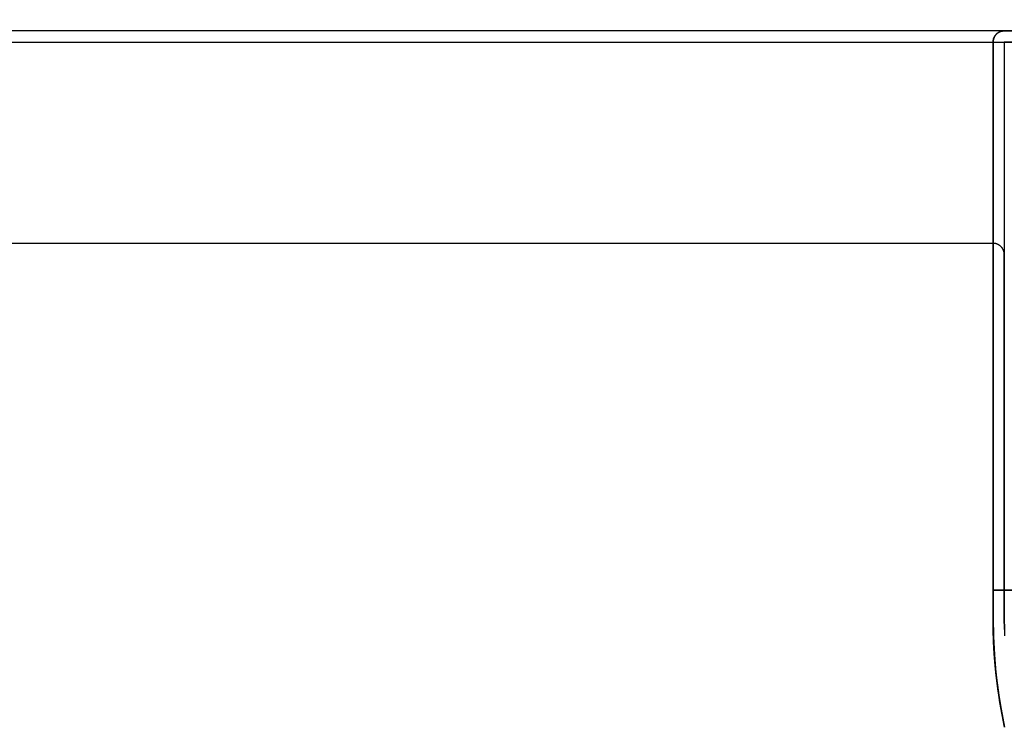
# Model space of a CAD drawing. Header units: millimetres. Extents: x -165 to 165, y -140 to 140.
# Tile 11 of 38: x 28 to 45, y -132 to -120. Entities that reach past the tile are written whole.
import ezdxf

# ---------------------------------------------------------------- set-up
doc = ezdxf.new("R2010")
doc.units = ezdxf.units.MM
doc.header["$MEASUREMENT"] = 0
doc.layers.add('Predefinito', color=5, linetype='Continuous')

# ---------------------------------------------------------------- blocks, each defined once
blk = doc.blocks.new('(#617) SUMATRA')
at = {"layer": 'Predefinito', "extrusion": (0, 1, 0)}
for points in [[(160.767, 4.747), (-164.724, 58.954)], [(-164.771, 59.165), (160.8, 4.944)], [(146, 3.111), (-45, 34.388)], [(146, 4.631), (-45, 35.908)], [(-45, 35.908), (146, 4.631)], [(-45, 35.908), (146, 4.631)], [(-45, 34.388), (146, 3.111)], [(146, 4.429), (-45, 35.705)], [(146, 3.111), (-45, 34.388)], [(145.8, 3.144), (-45, 34.388)], [(-45, 59.8), (145.8, 59.8)], [(-45, 34.388), (-45, 59.8)], [(-45.2, 60), (-45.193, 60), (-45.186, 60), (-45.18, 59.999), (-45.173, 59.998), (-45.166, 59.997), (-45.159, 59.996), (-45.153, 59.994), (-45.146, 59.993), (-45.139, 59.991), (-45.133, 59.988), (-45.127, 59.986), (-45.12, 59.983), (-45.114, 59.981), (-45.108, 59.978), (-45.102, 59.974), (-45.096, 59.971), (-45.09, 59.967), (-45.085, 59.963), (-45.079, 59.959), (-45.074, 59.955), (-45.069, 59.951), (-45.063, 59.946), (-45.059, 59.941), (-45.054, 59.937), (-45.049, 59.931), (-45.045, 59.926), (-45.041, 59.921), (-45.037, 59.915), (-45.033, 59.91), (-45.029, 59.904), (-45.026, 59.898), (-45.022, 59.892), (-45.019, 59.886), (-45.017, 59.88), (-45.014, 59.873), (-45.012, 59.867), (-45.009, 59.861), (-45.007, 59.854), (-45.006, 59.847), (-45.004, 59.841), (-45.003, 59.834), (-45.002, 59.827), (-45.001, 59.82), (-45, 59.814), (-45, 59.807), (-45, 59.8)], [(-45.2, 60), (-45.193, 60), (-45.186, 60), (-45.18, 59.999), (-45.173, 59.998), (-45.166, 59.997), (-45.159, 59.996), (-45.153, 59.994), (-45.146, 59.993), (-45.139, 59.991), (-45.133, 59.988), (-45.127, 59.986), (-45.12, 59.983), (-45.114, 59.981), (-45.108, 59.978), (-45.102, 59.974), (-45.096, 59.971), (-45.09, 59.967), (-45.085, 59.963), (-45.079, 59.959), (-45.074, 59.955), (-45.069, 59.951), (-45.063, 59.946), (-45.059, 59.941), (-45.054, 59.937), (-45.049, 59.931), (-45.045, 59.926), (-45.041, 59.921), (-45.037, 59.915), (-45.033, 59.91), (-45.029, 59.904), (-45.026, 59.898), (-45.022, 59.892), (-45.019, 59.886), (-45.017, 59.88), (-45.014, 59.873), (-45.012, 59.867), (-45.009, 59.861), (-45.007, 59.854), (-45.006, 59.847), (-45.004, 59.841), (-45.003, 59.834), (-45.002, 59.827), (-45.001, 59.82), (-45, 59.814), (-45, 59.807), (-45, 59.8)], [(-45.2, 60), (-45.193, 60), (-45.186, 60), (-45.18, 59.999), (-45.173, 59.998), (-45.166, 59.997), (-45.159, 59.996), (-45.153, 59.994), (-45.146, 59.993), (-45.139, 59.991), (-45.133, 59.988), (-45.127, 59.986), (-45.12, 59.983), (-45.114, 59.981), (-45.108, 59.978), (-45.102, 59.974), (-45.096, 59.971), (-45.09, 59.967), (-45.085, 59.963), (-45.079, 59.959), (-45.074, 59.955), (-45.069, 59.951), (-45.063, 59.946), (-45.059, 59.941), (-45.054, 59.937), (-45.049, 59.931), (-45.045, 59.926), (-45.041, 59.921), (-45.037, 59.915), (-45.033, 59.91), (-45.029, 59.904), (-45.026, 59.898), (-45.022, 59.892), (-45.019, 59.886), (-45.017, 59.88), (-45.014, 59.873), (-45.012, 59.867), (-45.009, 59.861), (-45.007, 59.854), (-45.006, 59.847), (-45.004, 59.841), (-45.003, 59.834), (-45.002, 59.827), (-45.001, 59.82), (-45, 59.814), (-45, 59.807), (-45, 59.8)]]:
    blk.add_lwpolyline(points, dxfattribs=at)
at = {"layer": 'Predefinito'}
for points in [[(164.793, -120), (-160.8, -120)], [(45, -120.2), (45, -120.196), (45, -120.191), (45, -120.187), (45.001, -120.182), (45.001, -120.177), (45.002, -120.173), (45.003, -120.168), (45.003, -120.164), (45.004, -120.159), (45.005, -120.154), (45.006, -120.15), (45.008, -120.145), (45.009, -120.14), (45.011, -120.136), (45.012, -120.131), (45.014, -120.126), (45.016, -120.122), (45.018, -120.117), (45.02, -120.113), (45.022, -120.108), (45.025, -120.104), (45.027, -120.099), (45.03, -120.095), (45.033, -120.091), (45.035, -120.086), (45.038, -120.082), (45.042, -120.078), (45.045, -120.074), (45.048, -120.07), (45.051, -120.066), (45.055, -120.062), (45.059, -120.059), (45.062, -120.055), (45.066, -120.051), (45.07, -120.048), (45.074, -120.045), (45.078, -120.042), (45.082, -120.038), (45.086, -120.035), (45.091, -120.033), (45.095, -120.03), (45.099, -120.027), (45.104, -120.025), (45.108, -120.022), (45.113, -120.02), (45.117, -120.018), (45.122, -120.016), (45.126, -120.014), (45.131, -120.012), (45.136, -120.011), (45.14, -120.009), (45.145, -120.008), (45.15, -120.006), (45.154, -120.005), (45.159, -120.004), (45.164, -120.003), (45.168, -120.003), (45.173, -120.002), (45.177, -120.001), (45.182, -120.001), (45.187, -120), (45.191, -120), (45.196, -120), (45.2, -120)], [(45, -120.2), (45, -120.193), (45, -120.186), (45.001, -120.18), (45.002, -120.173), (45.003, -120.166), (45.004, -120.159), (45.006, -120.153), (45.007, -120.146), (45.009, -120.139), (45.012, -120.133), (45.014, -120.127), (45.017, -120.12), (45.019, -120.114), (45.022, -120.108), (45.026, -120.102), (45.029, -120.096), (45.033, -120.09), (45.037, -120.085), (45.041, -120.079), (45.045, -120.074), (45.049, -120.069), (45.054, -120.063), (45.059, -120.059), (45.063, -120.054), (45.069, -120.049), (45.074, -120.045), (45.079, -120.041), (45.085, -120.037), (45.09, -120.033), (45.096, -120.029), (45.102, -120.026), (45.108, -120.022), (45.114, -120.019), (45.12, -120.017), (45.127, -120.014), (45.133, -120.012), (45.139, -120.009), (45.146, -120.007), (45.153, -120.006), (45.159, -120.004), (45.166, -120.003), (45.173, -120.002), (45.18, -120.001), (45.186, -120), (45.193, -120), (45.2, -120)], [(45.2, -120), (63.8, -120)], [(-160.8, -120.2), (164.793, -120.2)], [(45, -120.5), (45, -120.2)], [(45, -130.5), (45, -120.2)], [(45, -130.5), (45, -120.2)], [(45, -120.5), (45, -121.8)], [(45, -124), (45, -122)], [(45, -123.8), (-145.8, -123.8)], [(45.2, -124), (45.2, -123.996), (45.2, -123.991), (45.2, -123.987), (45.199, -123.982), (45.199, -123.977), (45.198, -123.973), (45.197, -123.968), (45.197, -123.964), (45.196, -123.959), (45.195, -123.954), (45.194, -123.95), (45.192, -123.945), (45.191, -123.94), (45.189, -123.936), (45.188, -123.931), (45.186, -123.926), (45.184, -123.922), (45.182, -123.917), (45.18, -123.913), (45.178, -123.908), (45.175, -123.904), (45.173, -123.899), (45.17, -123.895), (45.167, -123.891), (45.165, -123.886), (45.162, -123.882), (45.158, -123.878), (45.155, -123.874), (45.152, -123.87), (45.149, -123.866), (45.145, -123.862), (45.141, -123.859), (45.138, -123.855), (45.134, -123.851), (45.13, -123.848), (45.126, -123.845), (45.122, -123.842), (45.118, -123.838), (45.114, -123.835), (45.109, -123.833), (45.105, -123.83), (45.101, -123.827), (45.096, -123.825), (45.092, -123.822), (45.087, -123.82), (45.083, -123.818), (45.078, -123.816), (45.074, -123.814), (45.069, -123.812), (45.064, -123.811), (45.06, -123.809), (45.055, -123.808), (45.05, -123.806), (45.046, -123.805), (45.041, -123.804), (45.036, -123.803), (45.032, -123.803), (45.027, -123.802), (45.023, -123.801), (45.018, -123.801), (45.013, -123.8), (45.009, -123.8), (45.004, -123.8), (45, -123.8)], [(45.2, -130.5), (45.2, -124)], [(47, -130), (45, -130)], [(45.202, -132.449), (45.159, -132.229), (45.121, -132.008), (45.088, -131.789), (45.061, -131.571), (45.038, -131.354), (45.021, -131.138), (45.009, -130.924), (45.002, -130.711), (45, -130.5)], [(45.203, -132.454), (45.141, -132.132), (45.09, -131.808), (45.051, -131.482), (45.023, -131.155), (45.006, -130.828), (45, -130.5)], [(45.203, -132.454), (45.141, -132.132), (45.09, -131.808), (45.051, -131.482), (45.023, -131.155), (45.006, -130.828), (45, -130.5)], [(45.202, -130.706), (45.2, -130.5)]]:
    blk.add_lwpolyline(points, dxfattribs=at)
at = {"layer": 'Predefinito', "extrusion": (-0.161599, 0, 0.986856)}
blk.add_lwpolyline([(120.2, 49.966), (120.196, 49.966), (120.191, 49.966), (120.187, 49.966), (120.182, 49.966), (120.177, 49.967), (120.173, 49.967), (120.168, 49.968), (120.164, 49.969), (120.159, 49.97), (120.154, 49.971), (120.15, 49.972), (120.145, 49.973), (120.14, 49.975), (120.136, 49.976), (120.131, 49.978), (120.126, 49.98), (120.122, 49.982), (120.117, 49.984), (120.113, 49.986), (120.108, 49.988), (120.104, 49.991), (120.099, 49.993), (120.095, 49.996), (120.091, 49.999), (120.086, 50.002), (120.082, 50.005), (120.078, 50.008), (120.074, 50.011), (120.07, 50.014), (120.066, 50.018), (120.062, 50.021), (120.059, 50.025), (120.055, 50.029), (120.051, 50.033), (120.048, 50.036), (120.045, 50.041), (120.042, 50.045), (120.038, 50.049), (120.035, 50.053), (120.033, 50.057), (120.03, 50.062), (120.027, 50.066), (120.025, 50.071), (120.022, 50.075), (120.02, 50.08), (120.018, 50.084), (120.016, 50.089), (120.014, 50.094), (120.012, 50.098), (120.011, 50.103), (120.009, 50.108), (120.008, 50.112), (120.006, 50.117), (120.005, 50.122), (120.004, 50.127), (120.003, 50.131), (120.003, 50.136), (120.002, 50.141), (120.001, 50.145), (120.001, 50.15), (120, 50.155), (120, 50.159), (120, 50.164), (120, 50.168)], dxfattribs=at)
at = {"layer": 'Predefinito', "extrusion": (1, 0, 0)}
for points in [[(-120.2, 0), (-120.2, 34.388)], [(-120.5, 34.388), (-120.5, 35.908)], [(-122, 34.388), (-122, 35.705)], [(-124, 59.8), (-124, 59.807), (-124, 59.814), (-123.999, 59.82), (-123.998, 59.827), (-123.997, 59.834), (-123.996, 59.841), (-123.994, 59.847), (-123.993, 59.854), (-123.991, 59.861), (-123.988, 59.867), (-123.986, 59.873), (-123.983, 59.88), (-123.981, 59.886), (-123.978, 59.892), (-123.974, 59.898), (-123.971, 59.904), (-123.967, 59.91), (-123.963, 59.915), (-123.959, 59.921), (-123.955, 59.926), (-123.951, 59.931), (-123.946, 59.937), (-123.941, 59.941), (-123.937, 59.946), (-123.931, 59.951), (-123.926, 59.955), (-123.921, 59.959), (-123.915, 59.963), (-123.91, 59.967), (-123.904, 59.971), (-123.898, 59.974), (-123.892, 59.978), (-123.886, 59.981), (-123.88, 59.983), (-123.873, 59.986), (-123.867, 59.988), (-123.861, 59.991), (-123.854, 59.993), (-123.847, 59.994), (-123.841, 59.996), (-123.834, 59.997), (-123.827, 59.998), (-123.82, 59.999), (-123.814, 60), (-123.807, 60), (-123.8, 60)], [(-124, 59.8), (-130.5, 59.8)], [(-125.35, 0), (-125.35, 59.8)], [(-130.5, 59.8), (-130.5, 0)]]:
    blk.add_lwpolyline(points, dxfattribs=at)
at = {"layer": 'Predefinito'}
blk.add_polyline3d([(45, -122, 35.705), (45, -122, 35.71), (45, -122, 35.715), (45, -121.999, 35.72), (45, -121.999, 35.725), (45, -121.998, 35.73), (45, -121.998, 35.735), (45, -121.997, 35.74), (45, -121.996, 35.745), (45, -121.995, 35.749), (45, -121.994, 35.754), (45, -121.993, 35.759), (45, -121.991, 35.764), (45, -121.99, 35.769), (45, -121.988, 35.773), (45, -121.986, 35.778), (45, -121.985, 35.783), (45, -121.983, 35.787), (45, -121.981, 35.792), (45, -121.978, 35.796), (45, -121.976, 35.801), (45, -121.974, 35.805), (45, -121.971, 35.809), (45, -121.969, 35.813), (45, -121.966, 35.818), (45, -121.963, 35.822), (45, -121.961, 35.826), (45, -121.958, 35.83), (45, -121.955, 35.834), (45, -121.951, 35.837), (45, -121.948, 35.841), (45, -121.945, 35.845), (45, -121.941, 35.848), (45, -121.938, 35.852), (45, -121.934, 35.855), (45, -121.931, 35.858), (45, -121.927, 35.862), (45, -121.923, 35.865), (45, -121.919, 35.868), (45, -121.915, 35.871), (45, -121.911, 35.873), (45, -121.907, 35.876), (45, -121.903, 35.879), (45, -121.899, 35.881), (45, -121.894, 35.884), (45, -121.89, 35.886), (45, -121.885, 35.888), (45, -121.881, 35.89), (45, -121.876, 35.892), (45, -121.872, 35.894), (45, -121.867, 35.896), (45, -121.863, 35.897), (45, -121.858, 35.899), (45, -121.853, 35.9), (45, -121.849, 35.902), (45, -121.844, 35.903), (45, -121.839, 35.904), (45, -121.834, 35.905), (45, -121.829, 35.905), (45, -121.824, 35.906), (45, -121.82, 35.907), (45, -121.815, 35.907), (45, -121.81, 35.908), (45, -121.805, 35.908), (45, -121.8, 35.908)], dxfattribs=at)
blk = doc.blocks.new('(#620) SUMATRA PIEDINO')
at = {"layer": 'Predefinito'}
for points in [[(0.5, -9.5), (0.711, -9.498), (0.924, -9.491), (1.138, -9.479), (1.354, -9.462), (1.571, -9.439), (1.789, -9.412), (2.008, -9.379), (2.229, -9.341), (2.449, -9.298)], [(0.5, -9.5), (0.828, -9.494), (1.155, -9.477), (1.482, -9.449), (1.808, -9.41), (2.132, -9.359), (2.454, -9.297)], [(0.5, -9.5), (0.828, -9.494), (1.155, -9.477), (1.482, -9.449), (1.808, -9.41), (2.132, -9.359), (2.454, -9.297)], [(-10, 9.3), (-10, -9.3)], [(-10, -9.3), (-10, 9.3)], [(-10, -9.3), (-10, 9.3)], [(-9.8, 9.3), (-9.8, -9.3)], [(0.5, -9.3), (0.706, -9.298)], [(0.5, -9.3), (0.818, -9.295)], [(0, -9.3), (0, -6.797)], [(0, -9.5), (0, -7.5)], [(-10, -9.3), (-10, -9.304), (-10, -9.309), (-10, -9.313), (-9.999, -9.318), (-9.999, -9.323), (-9.998, -9.327), (-9.997, -9.332), (-9.997, -9.336), (-9.996, -9.341), (-9.995, -9.346), (-9.994, -9.35), (-9.992, -9.355), (-9.991, -9.36), (-9.989, -9.364), (-9.988, -9.369), (-9.986, -9.374), (-9.984, -9.378), (-9.982, -9.383), (-9.98, -9.387), (-9.978, -9.392), (-9.975, -9.396), (-9.973, -9.401), (-9.97, -9.405), (-9.967, -9.409), (-9.965, -9.414), (-9.962, -9.418), (-9.958, -9.422), (-9.955, -9.426), (-9.952, -9.43), (-9.949, -9.434), (-9.945, -9.438), (-9.941, -9.441), (-9.938, -9.445), (-9.934, -9.449), (-9.93, -9.452), (-9.926, -9.455), (-9.922, -9.458), (-9.918, -9.462), (-9.914, -9.465), (-9.909, -9.467), (-9.905, -9.47), (-9.901, -9.473), (-9.896, -9.475), (-9.892, -9.478), (-9.887, -9.48), (-9.883, -9.482), (-9.878, -9.484), (-9.874, -9.486), (-9.869, -9.488), (-9.864, -9.489), (-9.86, -9.491), (-9.855, -9.492), (-9.85, -9.494), (-9.846, -9.495), (-9.841, -9.496), (-9.836, -9.497), (-9.832, -9.497), (-9.827, -9.498), (-9.823, -9.499), (-9.818, -9.499), (-9.813, -9.5), (-9.809, -9.5), (-9.804, -9.5), (-9.8, -9.5)], [(-10, -9.3), (-10, -9.307), (-10, -9.314), (-9.999, -9.32), (-9.998, -9.327), (-9.997, -9.334), (-9.996, -9.341), (-9.994, -9.347), (-9.993, -9.354), (-9.991, -9.361), (-9.988, -9.367), (-9.986, -9.373), (-9.983, -9.38), (-9.981, -9.386), (-9.978, -9.392), (-9.974, -9.398), (-9.971, -9.404), (-9.967, -9.41), (-9.963, -9.415), (-9.959, -9.421), (-9.955, -9.426), (-9.951, -9.431), (-9.946, -9.437), (-9.941, -9.441), (-9.937, -9.446), (-9.931, -9.451), (-9.926, -9.455), (-9.921, -9.459), (-9.915, -9.463), (-9.91, -9.467), (-9.904, -9.471), (-9.898, -9.474), (-9.892, -9.478), (-9.886, -9.481), (-9.88, -9.483), (-9.873, -9.486), (-9.867, -9.488), (-9.861, -9.491), (-9.854, -9.493), (-9.847, -9.494), (-9.841, -9.496), (-9.834, -9.497), (-9.827, -9.498), (-9.82, -9.499), (-9.814, -9.5), (-9.807, -9.5), (-9.8, -9.5)], [(-10, -9.3), (-10, -9.307), (-10, -9.314), (-9.999, -9.32), (-9.998, -9.327), (-9.997, -9.334), (-9.996, -9.341), (-9.994, -9.347), (-9.993, -9.354), (-9.991, -9.361), (-9.988, -9.367), (-9.986, -9.373), (-9.983, -9.38), (-9.981, -9.386), (-9.978, -9.392), (-9.974, -9.398), (-9.971, -9.404), (-9.967, -9.41), (-9.963, -9.415), (-9.959, -9.421), (-9.955, -9.426), (-9.951, -9.431), (-9.946, -9.437), (-9.941, -9.441), (-9.937, -9.446), (-9.931, -9.451), (-9.926, -9.455), (-9.921, -9.459), (-9.915, -9.463), (-9.91, -9.467), (-9.904, -9.471), (-9.898, -9.474), (-9.892, -9.478), (-9.886, -9.481), (-9.88, -9.483), (-9.873, -9.486), (-9.867, -9.488), (-9.861, -9.491), (-9.854, -9.493), (-9.847, -9.494), (-9.841, -9.496), (-9.834, -9.497), (-9.827, -9.498), (-9.82, -9.499), (-9.814, -9.5), (-9.807, -9.5), (-9.8, -9.5)], [(-9.8, -9.3), (0.5, -9.3)], [(-9.8, -9.5), (0.5, -9.5)], [(0.5, -9.5), (-9.8, -9.5)], [(-9.8, -9.5), (0.5, -9.5)]]:
    blk.add_lwpolyline(points, dxfattribs=at)
at = {"layer": 'Predefinito', "extrusion": (1, 0, 0)}
for points in [[(-9.3, 2), (-9.3, 0.2)], [(-9.3, 0), (-9.307, 0), (-9.314, 0), (-9.32, 0.001), (-9.327, 0.002), (-9.334, 0.003), (-9.341, 0.004), (-9.347, 0.006), (-9.354, 0.007), (-9.361, 0.009), (-9.367, 0.012), (-9.373, 0.014), (-9.38, 0.017), (-9.386, 0.019), (-9.392, 0.022), (-9.398, 0.026), (-9.404, 0.029), (-9.41, 0.033), (-9.415, 0.037), (-9.421, 0.041), (-9.426, 0.045), (-9.431, 0.049), (-9.437, 0.054), (-9.441, 0.059), (-9.446, 0.063), (-9.451, 0.069), (-9.455, 0.074), (-9.459, 0.079), (-9.463, 0.085), (-9.467, 0.09), (-9.471, 0.096), (-9.474, 0.102), (-9.478, 0.108), (-9.481, 0.114), (-9.483, 0.12), (-9.486, 0.127), (-9.488, 0.133), (-9.491, 0.139), (-9.493, 0.146), (-9.494, 0.153), (-9.496, 0.159), (-9.497, 0.166), (-9.498, 0.173), (-9.499, 0.18), (-9.5, 0.186), (-9.5, 0.193), (-9.5, 0.2)], [(-9.3, 0), (-9.307, 0), (-9.314, 0), (-9.32, 0.001), (-9.327, 0.002), (-9.334, 0.003), (-9.341, 0.004), (-9.347, 0.006), (-9.354, 0.007), (-9.361, 0.009), (-9.367, 0.012), (-9.373, 0.014), (-9.38, 0.017), (-9.386, 0.019), (-9.392, 0.022), (-9.398, 0.026), (-9.404, 0.029), (-9.41, 0.033), (-9.415, 0.037), (-9.421, 0.041), (-9.426, 0.045), (-9.431, 0.049), (-9.437, 0.054), (-9.441, 0.059), (-9.446, 0.063), (-9.451, 0.069), (-9.455, 0.074), (-9.459, 0.079), (-9.463, 0.085), (-9.467, 0.09), (-9.471, 0.096), (-9.474, 0.102), (-9.478, 0.108), (-9.481, 0.114), (-9.483, 0.12), (-9.486, 0.127), (-9.488, 0.133), (-9.491, 0.139), (-9.493, 0.146), (-9.494, 0.153), (-9.496, 0.159), (-9.497, 0.166), (-9.498, 0.173), (-9.499, 0.18), (-9.5, 0.186), (-9.5, 0.193), (-9.5, 0.2)], [(-9.5, 0.2), (-9.5, 0.193), (-9.5, 0.186), (-9.499, 0.18), (-9.498, 0.173), (-9.497, 0.166), (-9.496, 0.159), (-9.494, 0.153), (-9.493, 0.146), (-9.491, 0.139), (-9.488, 0.133), (-9.486, 0.127), (-9.483, 0.12), (-9.481, 0.114), (-9.478, 0.108), (-9.474, 0.102), (-9.471, 0.096), (-9.467, 0.09), (-9.463, 0.085), (-9.459, 0.079), (-9.455, 0.074), (-9.451, 0.069), (-9.446, 0.063), (-9.441, 0.059), (-9.437, 0.054), (-9.431, 0.049), (-9.426, 0.045), (-9.421, 0.041), (-9.415, 0.037), (-9.41, 0.033), (-9.404, 0.029), (-9.398, 0.026), (-9.392, 0.022), (-9.386, 0.019), (-9.38, 0.017), (-9.373, 0.014), (-9.367, 0.012), (-9.361, 0.009), (-9.354, 0.007), (-9.347, 0.006), (-9.341, 0.004), (-9.334, 0.003), (-9.327, 0.002), (-9.32, 0.001), (-9.314, 0), (-9.307, 0), (-9.3, 0)], [(-9.5, 0.2), (-9.5, 2)], [(-9.5, 0.2), (-9.5, 2)], [(-9.5, 2), (-9.5, 0.2)]]:
    blk.add_lwpolyline(points, dxfattribs=at)
at = {"layer": 'Predefinito', "extrusion": (0, 1, 0)}
blk.add_lwpolyline([(10, 0.2), (10, 0.193), (10, 0.186), (9.999, 0.18), (9.998, 0.173), (9.997, 0.166), (9.996, 0.159), (9.994, 0.153), (9.993, 0.146), (9.991, 0.139), (9.988, 0.133), (9.986, 0.127), (9.983, 0.12), (9.981, 0.114), (9.978, 0.108), (9.974, 0.102), (9.971, 0.096), (9.967, 0.09), (9.963, 0.085), (9.959, 0.079), (9.955, 0.074), (9.951, 0.069), (9.946, 0.063), (9.941, 0.059), (9.937, 0.054), (9.931, 0.049), (9.926, 0.045), (9.921, 0.041), (9.915, 0.037), (9.91, 0.033), (9.904, 0.029), (9.898, 0.026), (9.892, 0.022), (9.886, 0.019), (9.88, 0.017), (9.873, 0.014), (9.867, 0.012), (9.861, 0.009), (9.854, 0.007), (9.847, 0.006), (9.841, 0.004), (9.834, 0.003), (9.827, 0.002), (9.82, 0.001), (9.814, 0), (9.807, 0), (9.8, 0)], dxfattribs=at)
blk = doc.blocks.new('(#609) Assem1')
at = {"layer": 'Predefinito'}
blk.add_blockref('(#617) SUMATRA', (0, 0), dxfattribs=at)
at = {"layer": 'Predefinito', "rotation": -90}
blk.add_blockref('(#620) SUMATRA PIEDINO', (54.5, -130, -2), dxfattribs=at)

msp = doc.modelspace()

# ---------------------------------------------------------------- block references
at = {"layer": 'Predefinito'}
msp.add_blockref('(#609) Assem1', (0, 0), dxfattribs=at)

doc.saveas('drawing.dxf')
